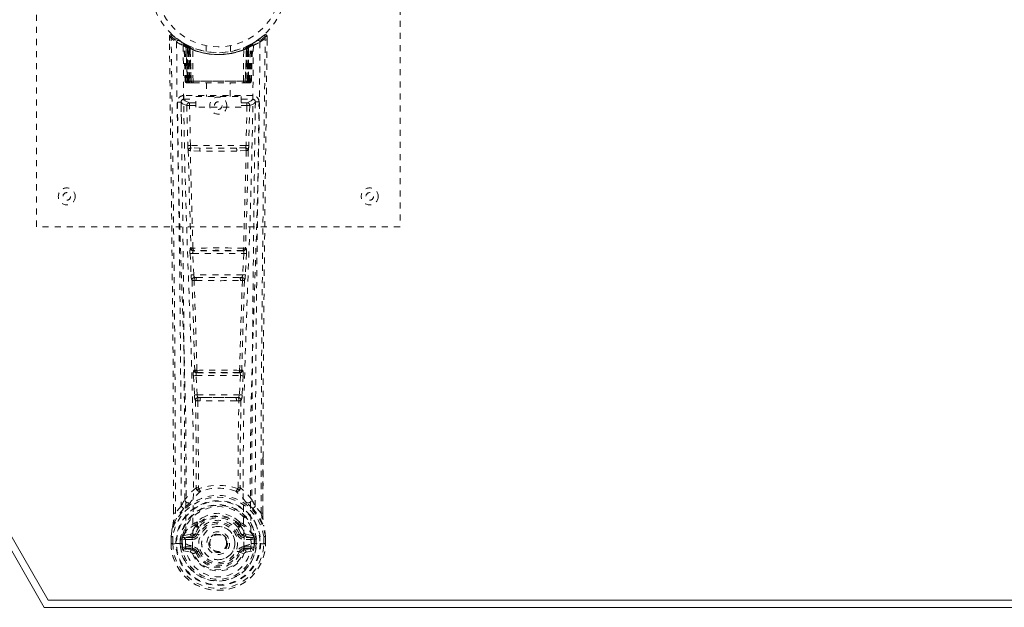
# Model space of a CAD drawing. Header units: inches. Extents: x 2.5 to 62, y 17 to 37.6.
# Tile 2 of 5: x 13.9 to 30.2, y 17 to 26.7. Entities that reach past the tile are written whole.
import ezdxf

# ---------------------------------------------------------------- set-up
doc = ezdxf.new("R2010")
doc.units = ezdxf.units.IN
doc.header["$MEASUREMENT"] = 0
doc.linetypes.add('SLD-Dashed', pattern=[0.075, 0.05, -0.025])
doc.linetypes.add('SLD-Solid', pattern=[0])

msp = doc.modelspace()

# ---------------------------------------------------------------- linework, layer by layer
at = {"color": 7, "linetype": 'SLD-Solid', "lineweight": 15}
for p, q in [((14.341, 17.014), (2.466, 37.583)), ((2.67, 37.464), (14.409, 17.133)), ((14.409, 17.133), (2.67, 37.464)), ((14.409, 17.133), (50.023, 17.133)), ((50.023, 17.133), (14.409, 17.133)), ((50.091, 17.014), (14.341, 17.014))]:
    msp.add_line(p, q, dxfattribs=at)
at = {"color": 7, "linetype": 'SLD-Dashed', "lineweight": 0}
for p, q in [((14.216, 23.299), (14.216, 31.299)), ((20.216, 31.299), (20.216, 23.299)), ((16.409, 26.44), (16.41, 26.373)), ((16.439, 26.44), (16.459, 26.462)), ((16.501, 26.427), (16.458, 26.461)), ((16.648, 26.325), (16.634, 26.333)), ((16.654, 26.32), (16.64, 26.328)), ((17.797, 26.333), (17.784, 26.325)), ((17.973, 26.461), (17.932, 26.427)), ((18.022, 26.44), (17.992, 26.44)), ((18.02, 26.376), (18.021, 26.44)), ((18.021, 26.373), (18.022, 26.44)), ((18.022, 26.373), (18.022, 26.44)), ((16.663, 26.3), (16.649, 26.308)), ((16.67, 25.702), (16.649, 26.308)), ((16.683, 25.702), (16.663, 26.3)), ((16.701, 26.296), (16.666, 26.314)), ((16.75, 26.254), (16.681, 26.289)), ((16.702, 25.702), (16.681, 26.289)), ((16.682, 26.293), (16.704, 25.699)), ((16.695, 26.299), (16.721, 26.285)), ((16.709, 26.259), (16.721, 26.285)), ((16.709, 26.259), (16.709, 25.702)), ((16.716, 26.256), (16.709, 26.259)), ((16.716, 26.256), (16.729, 26.282)), ((16.716, 25.702), (16.716, 26.256)), ((16.733, 26.28), (16.718, 26.287)), ((16.721, 26.285), (16.729, 26.282)), ((16.722, 26.253), (16.734, 26.279)), ((16.723, 25.702), (16.722, 26.253)), ((16.722, 26.253), (16.729, 26.25)), ((16.729, 26.25), (16.741, 26.276)), ((16.729, 26.25), (16.729, 25.702)), ((16.734, 26.279), (16.733, 26.28)), ((16.741, 26.244), (16.753, 26.271)), ((16.741, 26.244), (16.741, 25.702)), ((16.747, 26.241), (16.741, 26.244)), ((16.747, 26.241), (16.759, 26.268)), ((16.747, 25.702), (16.747, 26.241)), ((16.75, 26.254), (16.751, 26.253)), ((16.769, 25.702), (16.75, 26.254)), ((16.751, 26.253), (16.77, 25.702)), ((16.753, 26.271), (16.759, 26.268)), ((16.8, 25.702), (16.795, 26.224)), ((17.016, 26.288), (17.016, 26.191)), ((17.416, 26.191), (17.416, 26.288)), ((17.632, 25.702), (17.636, 26.224)), ((17.662, 25.702), (17.681, 26.253)), ((17.682, 26.254), (17.663, 25.702)), ((17.673, 26.268), (17.679, 26.271)), ((17.673, 26.268), (17.685, 26.241)), ((17.679, 26.271), (17.691, 26.244)), ((17.681, 26.253), (17.682, 26.254)), ((17.751, 26.289), (17.682, 26.254)), ((17.691, 26.244), (17.685, 26.241)), ((17.685, 26.241), (17.685, 25.702)), ((17.698, 26.279), (17.691, 26.276)), ((17.691, 26.276), (17.703, 26.25)), ((17.691, 25.702), (17.691, 26.244)), ((17.705, 26.283), (17.697, 26.279)), ((17.697, 26.279), (17.71, 26.253)), ((17.699, 26.28), (17.698, 26.279)), ((17.766, 26.314), (17.699, 26.28)), ((17.703, 26.282), (17.71, 26.285)), ((17.703, 26.282), (17.715, 26.256)), ((17.703, 26.25), (17.71, 26.253)), ((17.703, 25.702), (17.703, 26.25)), ((17.71, 26.253), (17.709, 25.702)), ((17.71, 26.285), (17.719, 26.29)), ((17.71, 26.285), (17.723, 26.259)), ((17.723, 26.259), (17.715, 26.256)), ((17.715, 26.256), (17.715, 25.702)), ((17.723, 25.702), (17.723, 26.259)), ((17.728, 25.699), (17.75, 26.293)), ((17.73, 25.702), (17.751, 26.289)), ((17.748, 25.702), (17.769, 26.3)), ((17.762, 25.702), (17.783, 26.308)), ((17.783, 26.308), (17.769, 26.3)), ((16.67, 25.702), (16.683, 25.702)), ((16.702, 25.702), (16.769, 25.702)), ((16.709, 25.702), (16.716, 25.702)), ((17.715, 25.702), (16.716, 25.702)), ((16.729, 25.702), (16.723, 25.702)), ((16.729, 25.702), (17.703, 25.702)), ((16.741, 25.702), (16.747, 25.702)), ((17.685, 25.702), (16.747, 25.702)), ((16.77, 25.702), (16.769, 25.702)), ((16.8, 25.702), (17.632, 25.702)), ((17.663, 25.702), (17.662, 25.702)), ((17.663, 25.702), (17.73, 25.702)), ((17.685, 25.702), (17.691, 25.702)), ((17.709, 25.702), (17.703, 25.702)), ((17.715, 25.702), (17.723, 25.702)), ((17.748, 25.702), (17.762, 25.702)), ((16.71, 25.674), (16.717, 25.674)), ((16.713, 25.674), (16.723, 25.674)), ((16.723, 25.674), (16.73, 25.674)), ((16.732, 25.674), (16.786, 25.674)), ((16.741, 25.674), (16.748, 25.674)), ((16.786, 25.674), (16.748, 25.674)), ((16.799, 25.674), (16.807, 25.674)), ((16.807, 25.674), (17.624, 25.674)), ((17.021, 25.674), (17.021, 25.451)), ((17.411, 25.451), (17.411, 25.674)), ((17.624, 25.674), (17.632, 25.674)), ((17.646, 25.674), (17.7, 25.674)), ((17.684, 25.674), (17.646, 25.674)), ((17.684, 25.674), (17.69, 25.674)), ((17.702, 25.674), (17.709, 25.674)), ((17.709, 25.674), (17.718, 25.674)), ((17.715, 25.674), (17.722, 25.674)), ((16.605, 25.367), (16.603, 25.358)), ((16.604, 25.356), (16.607, 25.069)), ((16.648, 25.465), (16.648, 25.404)), ((17.784, 25.465), (16.648, 25.465)), ((16.648, 25.404), (16.846, 25.404)), ((16.846, 25.271), (16.846, 25.451)), ((16.846, 25.451), (17.596, 25.451)), ((17.596, 25.451), (17.596, 25.271)), ((17.596, 25.404), (17.784, 25.404)), ((17.784, 25.404), (17.784, 25.465)), ((17.825, 25.069), (17.828, 25.356)), ((17.829, 25.358), (17.827, 25.367)), ((16.697, 25.301), (16.713, 24.64)), ((16.742, 25.347), (16.742, 25.302)), ((16.846, 25.347), (16.742, 25.347)), ((16.757, 24.641), (16.742, 25.302)), ((16.846, 25.302), (16.742, 25.302)), ((17.596, 25.271), (16.846, 25.271)), ((17.69, 25.347), (17.596, 25.347)), ((17.69, 25.302), (17.596, 25.302)), ((17.69, 25.302), (17.674, 24.641)), ((17.69, 25.347), (17.69, 25.302)), ((17.735, 25.301), (17.719, 24.64)), ((16.911, 24.549), (16.755, 24.556)), ((17.674, 24.641), (16.757, 24.641)), ((16.918, 24.598), (16.765, 24.6)), ((17.514, 24.598), (16.918, 24.598)), ((17.666, 24.6), (17.514, 24.598)), ((17.677, 24.556), (17.521, 24.549)), ((20.216, 23.299), (14.216, 23.299)), ((16.765, 22.949), (16.757, 22.946)), ((17.675, 22.946), (17.667, 22.949)), ((16.751, 22.856), (16.768, 22.504)), ((16.795, 22.858), (17.636, 22.858)), ((16.812, 22.506), (16.795, 22.858)), ((16.802, 22.903), (16.81, 22.907)), ((17.63, 22.903), (16.802, 22.903)), ((17.636, 22.858), (17.619, 22.506)), ((17.622, 22.907), (17.63, 22.903)), ((17.681, 22.856), (17.664, 22.504)), ((17.619, 22.506), (16.812, 22.506)), ((16.859, 22.461), (16.827, 22.461)), ((16.859, 22.461), (17.573, 22.461)), ((17.573, 22.461), (17.604, 22.461)), ((16.818, 22.41), (16.85, 22.409)), ((17.582, 22.409), (17.614, 22.41)), ((16.806, 20.838), (16.822, 20.521)), ((16.829, 20.933), (16.815, 20.928)), ((16.85, 20.841), (17.582, 20.841)), ((16.866, 20.523), (16.85, 20.841)), ((16.859, 20.886), (16.873, 20.89)), ((17.573, 20.886), (16.859, 20.886)), ((17.558, 20.89), (17.573, 20.886)), ((17.582, 20.841), (17.565, 20.523)), ((17.603, 20.933), (17.617, 20.928)), ((17.626, 20.838), (17.61, 20.521)), ((17.565, 20.523), (16.866, 20.523)), ((16.924, 20.478), (16.885, 20.479)), ((16.924, 20.478), (17.508, 20.478)), ((17.547, 20.479), (17.508, 20.478)), ((16.877, 20.426), (16.917, 20.425)), ((17.515, 20.425), (17.555, 20.426)), ((17.952, 19.491), (17.952, 18.567)), ((17.953, 18.566), (17.956, 19.49)), ((16.888, 18.985), (16.888, 18.985)), ((17.543, 18.985), (17.543, 18.985)), ((16.479, 18.566), (16.478, 18.619)), ((16.48, 18.62), (16.48, 18.567)), ((16.604, 18.683), (16.508, 18.568)), ((17.923, 18.568), (17.827, 18.683)), ((16.848, 18.381), (16.847, 18.362)), ((16.855, 18.41), (16.867, 18.427)), ((16.871, 18.375), (16.871, 18.357)), ((17.561, 18.357), (17.56, 18.375)), ((17.565, 18.427), (17.577, 18.41)), ((17.584, 18.381), (17.584, 18.362)), ((16.758, 18.22), (16.643, 18.199)), ((16.842, 18.231), (16.869, 18.22)), ((17.563, 18.22), (17.59, 18.231)), ((17.788, 18.199), (17.674, 18.22)), ((16.436, 18.185), (16.436, 18.181)), ((16.436, 18.065), (16.436, 18.181)), ((16.436, 18.065), (16.44, 18.065)), ((16.437, 18.181), (16.437, 18.064)), ((16.44, 18.065), (16.493, 18.065)), ((16.466, 18.181), (16.466, 18.067)), ((16.493, 18.065), (16.516, 18.066)), ((16.516, 18.066), (16.675, 18.066)), ((16.617, 18.137), (16.587, 18.139)), ((16.587, 18.139), (16.587, 18.139)), ((16.587, 18.067), (16.587, 18.139)), ((16.587, 18.067), (16.587, 18.067)), ((16.617, 18.138), (16.623, 18.157)), ((16.617, 18.137), (16.617, 18.068)), ((16.623, 18.068), (16.617, 18.068)), ((16.623, 18.157), (16.622, 18.146)), ((16.622, 18.146), (16.623, 18.068)), ((16.633, 18.188), (16.629, 18.183)), ((16.633, 18.188), (16.643, 18.199)), ((16.643, 18.199), (16.643, 18.199)), ((16.643, 18.199), (16.643, 18.199)), ((16.657, 18.166), (16.787, 18.19)), ((16.657, 18.166), (16.657, 18.136)), ((16.787, 18.166), (16.657, 18.166)), ((16.787, 18.136), (16.657, 18.136)), ((16.787, 18.19), (16.787, 18.166)), ((16.787, 18.136), (16.787, 18.166)), ((17.645, 18.19), (17.775, 18.166)), ((17.645, 18.19), (17.645, 18.166)), ((17.775, 18.166), (17.645, 18.166)), ((17.645, 18.136), (17.645, 18.166)), ((17.775, 18.136), (17.645, 18.136)), ((17.757, 18.066), (17.915, 18.066)), ((17.775, 18.136), (17.775, 18.166)), ((17.788, 18.199), (17.799, 18.188)), ((17.799, 18.188), (17.799, 18.188)), ((17.799, 18.188), (17.799, 18.188)), ((17.803, 18.183), (17.799, 18.188)), ((17.809, 18.157), (17.809, 18.146)), ((17.814, 18.138), (17.809, 18.157)), ((17.809, 18.146), (17.809, 18.068)), ((17.809, 18.068), (17.815, 18.068)), ((17.844, 18.139), (17.815, 18.137)), ((17.815, 18.068), (17.815, 18.137)), ((17.844, 18.139), (17.844, 18.068)), ((17.844, 18.139), (17.844, 18.139)), ((17.915, 18.066), (17.938, 18.065)), ((17.938, 18.065), (17.991, 18.065)), ((17.966, 18.067), (17.966, 18.181)), ((17.991, 18.065), (17.995, 18.065)), ((17.994, 18.064), (17.994, 18.181)), ((17.996, 18.181), (17.995, 18.185)), ((17.995, 18.065), (17.996, 18.181)), ((16.64, 17.947), (16.759, 17.924)), ((16.671, 18.014), (16.671, 17.984)), ((16.671, 18.014), (16.787, 18.014)), ((16.787, 17.963), (16.671, 17.984)), ((16.671, 17.984), (16.787, 17.984)), ((16.787, 18.014), (16.787, 17.984)), ((16.787, 17.963), (16.787, 17.984)), ((16.792, 18.028), (16.792, 18.03)), ((16.847, 17.92), (16.843, 17.927)), ((16.869, 17.929), (16.847, 17.92)), ((17.585, 17.92), (17.563, 17.929)), ((17.585, 17.92), (17.639, 17.897)), ((17.639, 18.03), (17.639, 18.028)), ((17.645, 18.014), (17.645, 17.984)), ((17.645, 18.014), (17.761, 18.014)), ((17.761, 17.984), (17.645, 17.963)), ((17.645, 17.963), (17.645, 17.984)), ((17.645, 17.984), (17.761, 17.984)), ((17.673, 17.924), (17.791, 17.947)), ((17.761, 17.984), (17.761, 18.014))]:
    msp.add_line(p, q, dxfattribs=at)
at = {"color": 7, "linetype": 'SLD-Dashed', "lineweight": 0, "flags": 128}
for points in [[(16.478, 18.619), (16.47, 21.189), (16.443, 23.814), (16.409, 26.44)], [(16.409, 26.44), (16.41, 26.439), (16.412, 26.44), (16.418, 26.44), (16.428, 26.44), (16.434, 26.44), (16.439, 26.44)], [(16.458, 26.46), (16.451, 26.464), (16.443, 26.466), (16.434, 26.467), (16.426, 26.465), (16.42, 26.462), (16.414, 26.457), (16.411, 26.45), (16.41, 26.442)], [(16.508, 18.568), (16.507, 20.031), (16.498, 21.505), (16.483, 22.952), (16.48, 23.2), (16.477, 23.458), (16.475, 23.673), (16.472, 23.902), (16.469, 24.152), (16.465, 24.423), (16.462, 24.641), (16.459, 24.904), (16.455, 25.228), (16.452, 25.438), (16.449, 25.696), (16.445, 25.959), (16.442, 26.207), (16.439, 26.44)], [(16.528, 26.346), (16.536, 25.299), (16.555, 24.254), (16.584, 23.212), (16.619, 22.174), (16.654, 21.14), (16.679, 20.111), (16.687, 19.086), (16.675, 18.066)], [(17.904, 26.346), (17.896, 25.299), (17.877, 24.254), (17.847, 23.212), (17.812, 22.174), (17.778, 21.14), (17.753, 20.111), (17.744, 19.086), (17.757, 18.066)], [(17.923, 18.568), (17.925, 20.033), (17.934, 21.505), (17.949, 22.952), (17.951, 23.173), (17.954, 23.403), (17.956, 23.606), (17.959, 23.805), (17.961, 24.021), (17.963, 24.171), (17.965, 24.328), (17.967, 24.484), (17.969, 24.601), (17.971, 24.741), (17.973, 24.904), (17.977, 25.236), (17.98, 25.44), (17.983, 25.695), (17.986, 25.956), (17.989, 26.205), (17.992, 26.44)], [(17.972, 26.462), (17.94, 26.434), (17.932, 26.428)], [(17.956, 19.49), (17.961, 21.189), (17.989, 23.814), (18.022, 26.373)], [(18.019, 26.44), (18.018, 26.447), (18.014, 26.455), (18.009, 26.462), (18.003, 26.466), (17.996, 26.469), (17.988, 26.47), (17.981, 26.468), (17.974, 26.464)], [(16.637, 26.291), (16.646, 25.246), (16.667, 24.203), (16.699, 23.163), (16.737, 22.127), (16.773, 21.096), (16.799, 20.07), (16.807, 19.048), (16.792, 18.031)], [(16.643, 26.325), (16.649, 26.314), (16.654, 26.3)], [(16.68, 26.297), (16.681, 26.291), (16.681, 26.289)], [(17.795, 26.291), (17.786, 25.246), (17.765, 24.203), (17.733, 23.164), (17.695, 22.128), (17.659, 21.097), (17.633, 20.07), (17.625, 19.048), (17.639, 18.031)], [(16.709, 25.702), (16.694, 25.702), (16.681, 25.702), (16.673, 25.702), (16.67, 25.702)], [(16.683, 25.702), (16.687, 25.702), (16.695, 25.702), (16.708, 25.702), (16.723, 25.702)], [(16.702, 25.703), (16.703, 25.696), (16.703, 25.694)], [(16.741, 25.702), (16.733, 25.702), (16.725, 25.702), (16.718, 25.702), (16.712, 25.702), (16.707, 25.702), (16.704, 25.702), (16.702, 25.702), (16.702, 25.702)], [(16.77, 25.702), (16.773, 25.702), (16.779, 25.702), (16.789, 25.702), (16.8, 25.702)], [(17.632, 25.702), (17.643, 25.702), (17.652, 25.702), (17.659, 25.702), (17.662, 25.702)], [(17.73, 25.702), (17.73, 25.702), (17.728, 25.702), (17.725, 25.702), (17.72, 25.702), (17.714, 25.702), (17.707, 25.702), (17.699, 25.702), (17.691, 25.702)], [(17.709, 25.702), (17.724, 25.702), (17.736, 25.702), (17.745, 25.702), (17.748, 25.702)], [(17.762, 25.702), (17.759, 25.702), (17.751, 25.702), (17.738, 25.702), (17.723, 25.702)], [(16.731, 25.674), (16.731, 25.674), (16.733, 25.674)], [(16.543, 25.358), (16.545, 25.222), (16.547, 25.05), (16.55, 24.841), (16.553, 24.596), (16.557, 24.347), (16.559, 24.128), (16.561, 23.974), (16.563, 23.836), (16.565, 23.715), (16.567, 23.56), (16.569, 23.397), (16.571, 23.24), (16.581, 22.427), (16.589, 21.609), (16.597, 20.636), (16.603, 19.647), (16.604, 18.683)], [(16.603, 25.358), (16.628, 25.33), (16.697, 25.301)], [(16.742, 25.347), (16.672, 25.376), (16.648, 25.404)], [(17.784, 25.404), (17.759, 25.376), (17.69, 25.347)], [(17.735, 25.301), (17.804, 25.33), (17.829, 25.358)], [(17.827, 18.683), (17.828, 19.203), (17.829, 19.736), (17.832, 20.282), (17.835, 20.796), (17.84, 21.326), (17.845, 21.878), (17.85, 22.367), (17.853, 22.625), (17.857, 22.897), (17.86, 23.186), (17.864, 23.49), (17.868, 23.765), (17.871, 24.006), (17.873, 24.197), (17.876, 24.412), (17.879, 24.653), (17.882, 24.879), (17.885, 25.071), (17.887, 25.231), (17.889, 25.358)], [(16.742, 25.302), (16.726, 25.302), (16.712, 25.302), (16.702, 25.301), (16.697, 25.301)], [(17.735, 25.301), (17.73, 25.301), (17.72, 25.302), (17.706, 25.302), (17.69, 25.302)], [(16.757, 24.641), (16.742, 24.641), (16.728, 24.64), (16.717, 24.64), (16.713, 24.64)], [(16.721, 24.558), (16.741, 23.753), (16.765, 22.949)], [(16.799, 22.946), (16.775, 23.75), (16.755, 24.556)], [(17.521, 24.549), (17.216, 24.549), (16.911, 24.549)], [(17.514, 24.598), (17.216, 24.598), (16.918, 24.598)], [(17.677, 24.556), (17.657, 23.75), (17.632, 22.946)], [(17.711, 24.558), (17.691, 23.753), (17.667, 22.949)], [(17.719, 24.64), (17.714, 24.64), (17.704, 24.64), (17.69, 24.641), (17.674, 24.641)], [(16.795, 22.858), (16.78, 22.858), (16.766, 22.857), (16.755, 22.857), (16.751, 22.856)], [(17.681, 22.856), (17.676, 22.857), (17.666, 22.857), (17.652, 22.858), (17.636, 22.858)], [(16.812, 22.506), (16.797, 22.505), (16.783, 22.504), (16.772, 22.504), (16.768, 22.504)], [(16.768, 22.504), (16.77, 22.472), (16.77, 22.469)], [(17.664, 22.504), (17.659, 22.504), (17.649, 22.504), (17.635, 22.505), (17.619, 22.506)], [(17.664, 22.504), (17.662, 22.472), (17.661, 22.469)], [(16.783, 22.414), (16.807, 21.672), (16.829, 20.933)], [(16.865, 20.927), (16.843, 21.667), (16.818, 22.41)], [(17.614, 22.41), (17.589, 21.667), (17.567, 20.927)], [(17.649, 22.414), (17.624, 21.672), (17.603, 20.933)], [(16.85, 20.841), (16.835, 20.84), (16.821, 20.839), (16.811, 20.839), (16.806, 20.838)], [(16.85, 20.841), (16.849, 20.849), (16.849, 20.858), (16.85, 20.865), (16.851, 20.872), (16.854, 20.882), (16.859, 20.886)], [(17.573, 20.886), (17.577, 20.882), (17.581, 20.872), (17.582, 20.865), (17.582, 20.858), (17.582, 20.849), (17.582, 20.841)], [(17.626, 20.838), (17.621, 20.839), (17.611, 20.839), (17.597, 20.84), (17.582, 20.841)], [(16.866, 20.523), (16.851, 20.523), (16.837, 20.522), (16.827, 20.521), (16.822, 20.521)], [(17.508, 20.478), (17.216, 20.477), (16.924, 20.478)], [(17.547, 20.479), (17.548, 20.479), (17.55, 20.48), (17.553, 20.484), (17.558, 20.493), (17.563, 20.507), (17.565, 20.523)], [(17.61, 20.521), (17.605, 20.521), (17.594, 20.522), (17.58, 20.523), (17.565, 20.523)], [(16.841, 20.432), (16.851, 19.711), (16.853, 18.993)], [(16.877, 20.426), (16.887, 19.704), (16.888, 18.985)], [(17.515, 20.425), (17.216, 20.423), (16.917, 20.425)], [(17.543, 18.985), (17.544, 19.704), (17.555, 20.426)], [(17.591, 20.432), (17.58, 19.711), (17.579, 18.993)], [(16.85, 18.985), (16.75, 18.897), (16.664, 18.796)], [(16.85, 18.985), (16.852, 18.974), (16.857, 18.966), (16.863, 18.959), (16.87, 18.956), (16.879, 18.956), (16.886, 18.959), (16.893, 18.965), (16.898, 18.974)], [(17.533, 18.974), (17.538, 18.965), (17.545, 18.959), (17.553, 18.956), (17.561, 18.956), (17.569, 18.959), (17.575, 18.966), (17.579, 18.974), (17.581, 18.985)], [(17.768, 18.796), (17.682, 18.897), (17.581, 18.985)], [(16.757, 18.747), (16.751, 18.741), (16.742, 18.732)], [(17.69, 18.732), (17.681, 18.741), (17.675, 18.747)], [(16.647, 18.644), (16.546, 18.52), (16.467, 18.366)], [(16.508, 18.568), (16.502, 18.568), (16.496, 18.567), (16.49, 18.567), (16.485, 18.567), (16.482, 18.567), (16.479, 18.566), (16.478, 18.566), (16.479, 18.566)], [(17.785, 18.644), (17.886, 18.52), (17.965, 18.366)], [(17.953, 18.566), (17.953, 18.566), (17.953, 18.566), (17.95, 18.567), (17.946, 18.567), (17.941, 18.567), (17.935, 18.567), (17.929, 18.568), (17.923, 18.568)], [(16.467, 18.366), (16.45, 18.286), (16.436, 18.185)], [(16.467, 18.366), (16.465, 18.36), (16.465, 18.355)], [(16.998, 18.514), (16.941, 18.485), (16.867, 18.427)], [(17.565, 18.427), (17.491, 18.485), (17.433, 18.514)], [(17.967, 18.355), (17.967, 18.36), (17.965, 18.366)], [(17.995, 18.185), (17.984, 18.275), (17.965, 18.366)], [(16.436, 18.181), (16.449, 18.278), (16.465, 18.355)], [(16.785, 18.242), (16.772, 18.225), (16.758, 18.22)], [(16.847, 18.362), (16.815, 18.31), (16.785, 18.242)], [(16.899, 18.344), (16.87, 18.295), (16.842, 18.231)], [(16.897, 18.208), (16.892, 18.211), (16.886, 18.213), (16.882, 18.215), (16.878, 18.217), (16.874, 18.218), (16.872, 18.219), (16.87, 18.22), (16.869, 18.22)], [(17.59, 18.231), (17.562, 18.295), (17.532, 18.344)], [(17.535, 18.208), (17.54, 18.211), (17.545, 18.213), (17.55, 18.215), (17.554, 18.217), (17.558, 18.218), (17.56, 18.219), (17.562, 18.22), (17.563, 18.22)], [(17.584, 18.362), (17.617, 18.31), (17.647, 18.242)], [(17.647, 18.242), (17.66, 18.225), (17.674, 18.22)], [(17.996, 18.181), (17.983, 18.278), (17.967, 18.355)], [(16.436, 18.185), (16.437, 18.185), (16.439, 18.185), (16.442, 18.185), (16.446, 18.184), (16.45, 18.183), (16.455, 18.183), (16.46, 18.182), (16.466, 18.181)], [(16.436, 18.181), (16.436, 18.181), (16.437, 18.181), (16.438, 18.181)], [(16.438, 18.065), (16.437, 18.065), (16.436, 18.065), (16.436, 18.065)], [(16.438, 18.181), (16.44, 18.181), (16.443, 18.181), (16.448, 18.181), (16.453, 18.181), (16.46, 18.181), (16.466, 18.181)], [(16.617, 18.068), (16.614, 18.068), (16.607, 18.068), (16.598, 18.068), (16.587, 18.067)], [(16.617, 18.137), (16.617, 18.137), (16.617, 18.138)], [(16.657, 18.136), (16.639, 18.138), (16.622, 18.146)], [(17.809, 18.146), (17.793, 18.138), (17.775, 18.136)], [(17.814, 18.138), (17.815, 18.137), (17.815, 18.137)], [(17.995, 18.185), (17.994, 18.185), (17.992, 18.185), (17.99, 18.185), (17.986, 18.184), (17.982, 18.183), (17.977, 18.183), (17.971, 18.182), (17.966, 18.181)], [(17.966, 18.181), (17.972, 18.181), (17.978, 18.181), (17.984, 18.181), (17.989, 18.181), (17.992, 18.181), (17.994, 18.181)], [(17.994, 18.181), (17.995, 18.181), (17.996, 18.181), (17.996, 18.181)], [(17.995, 18.065), (17.996, 18.065), (17.995, 18.065), (17.994, 18.065)], [(16.628, 17.996), (16.647, 18.009), (16.671, 18.014)], [(17.639, 18.028), (17.633, 17.951), (17.61, 17.877), (17.571, 17.808), (17.518, 17.748), (17.452, 17.699), (17.379, 17.664), (17.299, 17.642), (17.216, 17.634), (17.133, 17.642), (17.053, 17.664), (16.979, 17.699), (16.914, 17.748), (16.861, 17.808), (16.821, 17.877), (16.798, 17.951), (16.792, 18.028)], [(16.897, 17.941), (16.892, 17.938), (16.886, 17.936), (16.882, 17.934), (16.878, 17.933), (16.874, 17.931), (16.872, 17.93), (16.87, 17.929), (16.869, 17.929)], [(17.535, 17.941), (17.54, 17.938), (17.545, 17.936), (17.55, 17.934), (17.554, 17.933), (17.558, 17.931), (17.56, 17.93), (17.562, 17.929), (17.563, 17.929)], [(17.594, 17.936), (17.589, 17.928), (17.585, 17.92)], [(17.645, 17.963), (17.608, 17.949), (17.594, 17.936)], [(17.761, 18.014), (17.784, 18.009), (17.804, 17.996)]]:
    msp.add_lwpolyline(points, dxfattribs=at)
at = {"color": 7, "linetype": 'SLD-Dashed', "lineweight": 0}
for centre, radius in [((17.216, 27.299), 1.125), ((17.216, 27.299), 1.03), ((17.216, 25.299), 0.141), ((17.216, 25.299), 0.0625), ((14.716, 23.799), 0.14), ((19.716, 23.799), 0.141), ((14.716, 23.799), 0.0625), ((19.716, 23.799), 0.0625), ((17.216, 18.075), 0.7), ((17.216, 18.075), 0.69), ((17.216, 18.075), 0.623), ((17.216, 18.075), 0.32), ((17.216, 18.075), 0.275), ((17.216, 18.075), 0.188), ((17.216, 18.075), 0.156), ((17.216, 18.075), 0.142), ((17.216, 18.075), 0.14), ((17.216, 18.075), 0.138)]:
    msp.add_circle(centre, radius, dxfattribs=at)
for centre, radius, start, end in [((16.439, 26.44), 0.03, 47.8636, 180.7204), ((17.218, 27.343), 1.213, 228.1738, 235.3219), ((17.216, 27.299), 1.158, 227.8705, 312.1289), ((17.213, 27.295), 1.123, 227.9054, 235.3648), ((16.558, 26.346), 0.03, 55.9357, 179.8268), ((17.204, 27.538), 1.37, 240.451, 245.569), ((17.216, 27.299), 1.128, 235.3521, 240.4886), ((16.619, 26.307), 0.03, 1.9795, 58.9587), ((17.22, 27.305), 1.135, 238.9618, 239.8387), ((16.599, 26.27), 0.0714, 31.6418, 58.925), ((17.216, 27.299), 1.128, 299.5112, 304.6481), ((17.813, 26.307), 0.03, 121.0485, 178.0133), ((17.228, 27.538), 1.369, 294.4306, 299.5495), ((17.22, 27.293), 1.12, 304.6279, 312.0878), ((17.874, 26.346), 0.03, 0.1685, 124.069), ((17.216, 27.34), 1.209, 304.6689, 311.8402), ((17.992, 26.44), 0.03, 359.2807, 132.1358), ((17.922, 26.396), 0.0831, 31.8523, 52.602), ((16.678, 26.278), 0.0429, 114.1676, 163.0246), ((17.216, 27.33), 1.19, 240.8884, 299.1116), ((16.633, 26.299), 0.0299, 1.9038, 59.7277), ((17.216, 27.299), 1.128, 239.7414, 244.7239), ((17.226, 27.32), 1.154, 239.9616, 244.0331), ((17.197, 26.922), 0.823, 228.2683, 233.6292), ((17.216, 27.299), 1.127, 240.489, 299.511), ((17.195, 26.916), 0.814, 229.1487, 234.4928), ((16.651, 26.288), 0.03, 16.8913, 61.2708), ((16.651, 26.288), 0.0299, 1.8053, 60.7738), ((17.218, 27.304), 1.133, 240.817, 245.7236), ((17.195, 26.91), 0.806, 230.3847, 235.6822), ((17.216, 27.297), 1.155, 244.3786, 295.6214), ((17.216, 27.297), 1.155, 245.0796, 294.9204), ((16.72, 26.253), 0.0297, 1.4775, 64.5216), ((16.721, 26.253), 0.0297, 1.4792, 64.5676), ((17.216, 27.297), 1.155, 246.0603, 293.9397), ((17.171, 26.85), 0.73, 234.7854, 238.9971), ((16.766, 26.242), 0.0346, 328.983, 15.1429), ((17.216, 27.262), 1.12, 247.9468, 292.0532), ((17.666, 26.242), 0.0345, 164.8538, 211.0152), ((17.26, 26.85), 0.73, 301.0027, 305.2139), ((17.215, 27.3), 1.129, 294.2672, 299.1928), ((17.711, 26.253), 0.0297, 115.4301, 178.5231), ((17.712, 26.253), 0.0297, 115.4775, 178.5235), ((17.237, 26.91), 0.805, 304.3159, 309.6172), ((17.24, 26.911), 0.809, 305.4896, 310.8693), ((17.766, 26.157), 0.138, 89.4167, 113.4592), ((17.234, 26.923), 0.824, 306.372, 311.731), ((17.78, 26.288), 0.0299, 119.2277, 178.1952), ((17.779, 26.29), 0.0273, 117.6537, 182.2991), ((17.231, 27.273), 1.098, 298.6327, 300.2655), ((17.799, 26.299), 0.0299, 120.2751, 178.0935), ((17.754, 26.278), 0.0429, 16.9744, 65.8346), ((16.7, 25.704), 0.03, 181.9931, 269.9959), ((16.731, 25.746), 0.0742, 215.9468, 253.2621), ((16.713, 25.704), 0.03, 181.9688, 269.971), ((16.728, 25.841), 0.166, 259.5986, 268.341), ((16.732, 25.704), 0.03, 181.9317, 269.9385), ((17.13, 25.695), 0.413, 179.0146, 183.0285), ((17.305, 25.696), 0.583, 179.3862, 182.0427), ((17.155, 25.695), 0.426, 179.0421, 182.9406), ((17.185, 25.695), 0.444, 179.086, 182.8225), ((17.193, 25.695), 0.446, 179.0862, 182.8083), ((16.799, 25.703), 0.0299, 181.7952, 269.8138), ((16.8, 25.703), 0.0299, 181.7952, 269.8138), ((16.835, 25.696), 0.0354, 169.28, 219.194), ((17.596, 25.696), 0.0369, 321.8574, 9.6664), ((17.632, 25.703), 0.0299, 270.1869, 358.203), ((17.633, 25.703), 0.0299, 270.1869, 358.2041), ((17.239, 25.695), 0.445, 357.1833, 0.9083), ((17.695, 25.709), 0.0356, 262.0675, 350.2943), ((17.246, 25.695), 0.445, 357.1783, 0.911), ((17.7, 25.704), 0.03, 270.0624, 358.0685), ((17.276, 25.695), 0.427, 357.0663, 0.951), ((17.123, 25.696), 0.586, 357.9668, 0.6068), ((17.704, 25.839), 0.164, 271.7053, 280.6253), ((17.303, 25.695), 0.412, 356.9633, 0.989), ((17.718, 25.704), 0.03, 270.0285, 358.0317), ((17.701, 25.746), 0.0742, 286.7377, 324.0526), ((17.732, 25.704), 0.03, 270.0041, 358.0057), ((16.648, 25.36), 0.105, 90.0046, 180.7377), ((16.579, 23.761), 1.597, 89.1327, 91.2846), ((-482.883, 17.478), 499.548, 0.15121, 0.90393), ((16.647, 25.362), 0.0423, 88.0376, 173.4307), ((517.309, 17.478), 499.542, 179.09607, 179.8488), ((17.784, 25.36), 0.105, 359.2622, 89.9956), ((17.785, 25.362), 0.0423, 6.5691, 91.9626), ((17.853, 23.762), 1.597, 88.7154, 90.8679), ((16.742, 25.302), 0.0451, 90.4306, 180.8999), ((17.69, 25.302), 0.0451, 359.0365, 89.5689), ((17.114, 24.64), 0.401, 180.078, 191.8366), ((16.767, 24.555), 0.0456, 91.7539, 175.8259), ((16.747, 24.696), 0.141, 259.4665, 273.0572), ((16.864, 24.553), 0.109, 154.2103, 178.3437), ((16.862, 24.64), 0.105, 179.6273, 202.4763), ((16.999, 24.561), 0.0889, 155.6077, 187.6344), ((17.433, 24.561), 0.0888, 352.3632, 24.3961), ((17.569, 24.64), 0.105, 337.5294, 0.367), ((17.567, 24.552), 0.111, 1.7847, 25.6599), ((17.665, 24.555), 0.0456, 4.1735, 88.2462), ((17.685, 24.695), 0.139, 266.8581, 280.6182), ((17.318, 24.64), 0.401, 348.1479, 359.9219), ((16.957, 22.887), 0.209, 163.5088, 188.4114), ((16.802, 22.948), 0.0451, 182.9202, 269.4053), ((16.81, 22.952), 0.0451, 182.9869, 269.3795), ((16.792, 23.037), 0.091, 253.0017, 274.8389), ((17.216, -13.701), 36.649, 89.3489, 90.651), ((16.854, 22.939), 0.055, 173.1616, 216.3307), ((17.622, 22.952), 0.0451, 270.6207, 357.0113), ((17.578, 22.939), 0.0546, 323.5201, 6.986), ((17.63, 22.948), 0.0451, 270.5943, 357.0795), ((17.64, 23.036), 0.0908, 265.1457, 287.0274), ((17.475, 22.887), 0.209, 351.5827, 16.4957), ((16.85, 22.874), 0.0564, 148.2441, 195.7316), ((17.216, -9.908), 32.817, 89.2909, 90.7091), ((17.582, 22.874), 0.0563, 344.2674, 31.7584), ((16.906, 22.471), 0.136, 180.7166, 204.7134), ((16.828, 22.416), 0.0456, 91.2541, 181.8231), ((16.88, 22.504), 0.068, 178.3625, 218.9065), ((16.904, 22.42), 0.0867, 151.6254, 186.5707), ((16.93, 22.422), 0.0814, 151.3076, 188.7562), ((17.216, 55.817), 33.358, 269.3871, 270.6129), ((17.501, 22.422), 0.0814, 351.2445, 28.6919), ((17.551, 22.504), 0.068, 321.1071, 1.631), ((17.605, 22.419), 0.0424, 40.4457, 90.4181), ((17.528, 22.42), 0.0869, 353.4615, 28.3407), ((17.604, 22.416), 0.0448, 357.9383, 42.9033), ((17.525, 22.471), 0.136, 335.3358, 359.2476), ((16.81, 22.493), 0.0837, 251.1212, 275.2099), ((17.216, 55.198), 32.79, 269.3606, 270.6393), ((17.622, 22.494), 0.0843, 264.8708, 288.798), ((16.966, 20.867), 0.163, 158.125, 190.221), ((16.86, 20.931), 0.0451, 183.227, 269.1398), ((16.874, 20.935), 0.0451, 183.392, 269.1043), ((16.858, 21.002), 0.075, 247.0738, 274.8906), ((16.922, 20.921), 0.0578, 174.2229, 212.3488), ((17.216, -16.434), 37.363, 89.4615, 90.5383), ((17.216, -11.699), 32.591, 89.398, 90.602), ((17.558, 20.935), 0.0451, 270.8975, 356.6062), ((17.51, 20.921), 0.0574, 327.5036, 5.9264), ((17.573, 21.002), 0.0749, 265.0969, 292.946), ((17.572, 20.931), 0.0451, 270.8618, 356.7715), ((17.466, 20.867), 0.163, 349.7785, 21.8741), ((17.003, 20.512), 0.181, 177.2183, 206.4658), ((16.887, 20.433), 0.0457, 91.8536, 181.7289), ((16.924, 20.521), 0.0575, 177.8256, 227.5878), ((16.98, 20.437), 0.104, 155.9688, 186.1385), ((17.016, 20.438), 0.101, 156.5263, 187.7652), ((17.415, 20.438), 0.101, 352.2335, 23.4737), ((17.545, 20.433), 0.0457, 358.2705, 88.147), ((17.452, 20.437), 0.104, 353.8623, 24.0305), ((17.429, 20.512), 0.181, 333.5359, 2.7745), ((16.871, 20.498), 0.073, 245.748, 274.5958), ((17.561, 20.499), 0.0735, 265.5128, 294.1479), ((17.216, 18.062), 0.966, 70.8187, 109.1819), ((17.216, 18.075), 0.787, 8.0937, 171.9063), ((17.488, 18.235), 0.893, 128.8528, 145.0103), ((16.839, 18.992), 0.0133, 326.0807, 3.2997), ((16.911, 18.989), 0.0608, 184.0465, 286.2237), ((16.885, 19.056), 0.0708, 242.7146, 272.7162), ((16.901, 18.987), 0.0128, 186.6352, 257.6698), ((16.97, 18.991), 0.0738, 193.2382, 235.0236), ((17.216, 18.137), 0.844, 70.0604, 109.9395), ((17.521, 18.989), 0.0608, 253.7756, 355.9551), ((17.462, 18.991), 0.0738, 304.9797, 346.7585), ((16.944, 18.235), 0.893, 34.9888, 51.148), ((17.531, 18.987), 0.0128, 282.3316, 353.3705), ((17.547, 19.056), 0.0709, 267.2856, 297.2783), ((17.592, 18.992), 0.0133, 176.8001, 213.9457), ((17.216, 18.075), 0.758, 8.0937, 171.9063), ((17.216, 18.075), 0.632, 5.8273, 174.1727), ((11.861, 21.24), 5.388, 331.6708, 333.028), ((18.197, 17.066), 2.212, 131.1322, 134.4925), ((16.724, 18.799), 0.0608, 182.5698, 302.0035), ((17.707, 18.799), 0.0608, 238.0022, 357.4267), ((16.234, 17.065), 2.213, 45.5084, 48.8669), ((22.555, 21.232), 5.371, 206.9698, 208.3313), ((15.292, 18.536), 1.187, 351.2125, 1.427), ((12.993, 19.184), 3.569, 346.7478, 350.0564), ((16.938, 19.001), 0.461, 223.663, 230.8248), ((17.216, 18.075), 0.602, 6.0327, 173.9673), ((17.216, 18.035), 0.494, 47.4886, 132.5115), ((17.216, 18.094), 0.473, 62.6137, 117.3865), ((17.494, 19.001), 0.461, 309.1747, 316.3339), ((21.438, 19.184), 3.568, 189.9432, 193.2522), ((19.14, 18.536), 1.187, 178.5717, 188.7902), ((17.08, 17.984), 0.492, 115.7074, 155.4806), ((17.024, 17.977), 0.441, 113.5935, 149.7438), ((16.892, 18.385), 0.0448, 146.2272, 184.9291), ((16.87, 18.421), 0.046, 241.1947, 271.7048), ((16.906, 18.43), 0.0396, 185.1755, 232.8783), ((17.216, 18.075), 0.376, 22.774, 157.226), ((17.216, 18.063), 0.453, 40.4509, 139.5491), ((16.904, 18.374), 0.033, 131.624, 178.1118), ((17.216, 18.075), 0.346, 22.774, 157.226), ((17.216, 18.081), 0.411, 39.7063, 140.2937), ((17.526, 18.43), 0.0396, 307.1189, 354.8282), ((17.528, 18.374), 0.033, 1.8847, 48.3783), ((17.562, 18.421), 0.046, 268.2963, 298.8049), ((17.346, 17.978), 0.499, 24.8894, 63.9926), ((17.539, 18.385), 0.0449, 355.0872, 33.94), ((17.408, 17.977), 0.441, 30.2261, 66.4278), ((16.788, 18.22), 0.0299, 181.1732, 268.9517), ((16.816, 18.248), 0.031, 190.1789, 328.3487), ((16.782, 18.255), 0.0649, 274.9221, 338.682), ((16.787, 18.255), 0.089, 270, 337.226), ((16.787, 18.255), 0.119, 269.9993, 337.2268), ((16.878, 18.366), 0.0305, 185.7205, 315.4472), ((16.87, 18.403), 0.0459, 241.1386, 271.6909), ((16.898, 18.379), 0.0347, 219.3951, 272.7357), ((17.216, 18.075), 0.275, 89.9999, 270.0001), ((17.216, 18.075), 0.275, 270, 90), ((17.554, 18.366), 0.0305, 224.5478, 354.2853), ((17.534, 18.379), 0.0347, 267.2663, 320.6029), ((17.645, 18.255), 0.119, 202.7739, 270.0005), ((17.562, 18.403), 0.0459, 268.3087, 298.8631), ((17.645, 18.255), 0.089, 202.774, 270), ((17.616, 18.248), 0.031, 211.5722, 349.9009), ((17.65, 18.255), 0.0649, 201.3165, 265.08), ((17.644, 18.22), 0.0299, 271.0981, 358.7781), ((17.216, 18.075), 0.78, 180, 359.3038), ((17.216, 18.075), 0.78, 180.7166, 359.2834), ((16.481, 17.576), 0.491, 91.721, 95.0315), ((17.216, 18.075), 0.75, 180.5685, 359.4315), ((17.216, 18.075), 0.629, 180.6527, 359.3473), ((17.216, 18.075), 0.599, 180.6527, 359.3473), ((16.737, 18.143), 0.116, 159.6261, 173.1196), ((17.216, 18.075), 0.593, 180.6711, 187.6091), ((16.657, 18.196), 0.0306, 205.4291, 270.927), ((17.216, 18.059), 0.541, 179.3501, 0.6499), ((16.798, 18.263), 0.233, 238.0382, 268.5928), ((17.638, 18.252), 0.221, 270.3094, 302.5193), ((17.775, 18.196), 0.0306, 269.0735, 334.5725), ((17.723, 18.15), 0.0863, 4.5643, 22.6948), ((17.216, 18.075), 0.593, 352.3909, 359.3289), ((17.818, 17.019), 1.049, 88.5385, 90.1571), ((17.948, 17.542), 0.526, 84.9447, 88.038), ((17.966, 18.181), 0.03, 0.0028, 5.051), ((16.832, 18.023), 0.206, 187.6631, 201.6533), ((16.67, 17.954), 0.0299, 88.0479, 192.1081), ((16.788, 17.933), 0.0301, 91.4246, 197.65), ((16.75, 17.879), 0.0454, 22.4779, 78.6971), ((16.787, 17.895), 0.119, 22.7735, 89.9999), ((16.787, 17.895), 0.089, 22.774, 90), ((16.781, 17.892), 0.0715, 29.6357, 85.2026), ((16.247, 19.271), 1.478, 291.6239, 293.9237), ((17.216, 18.075), 0.459, 202.774, 337.226), ((17.216, 18.075), 0.4, 202.774, 337.226), ((17.216, 18.075), 0.376, 202.774, 337.226), ((17.216, 18.075), 0.346, 202.774, 337.226), ((17.645, 17.895), 0.119, 90.0003, 157.2257), ((17.645, 17.895), 0.089, 90, 157.226), ((17.681, 17.879), 0.0454, 101.2502, 157.5738), ((17.644, 17.933), 0.0301, 342.3494, 88.5749), ((17.762, 17.954), 0.0299, 347.8914, 91.9515), ((17.6, 18.023), 0.206, 338.3428, 352.3383)]:
    msp.add_arc(centre, radius, start, end, dxfattribs=at)

doc.saveas('drawing.dxf')
